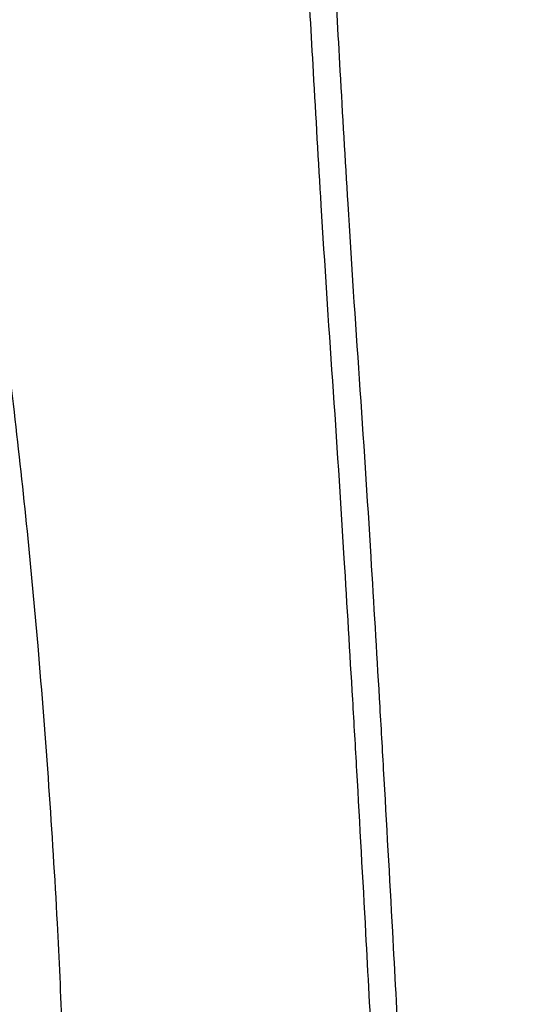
# Model space of a CAD drawing. Extents: x 450316 to 454644, y 428795 to 436505.
# Tile 104 of 256: x 453865 to 453917, y 432063 to 432164. Entities that reach past the tile are written whole.
import ezdxf

# ---------------------------------------------------------------- set-up
doc = ezdxf.new("R2010")
doc.units = 0
doc.header["$LTSCALE"] = 2
doc.header["$MEASUREMENT"] = 0
doc.linetypes.add('AUSGEZOGEN', pattern=[0])
doc.layers.add('FBR', color=8, linetype='CONTINUOUS')
doc.layers.add('WEG', color=8, linetype='AUSGEZOGEN')

msp = doc.modelspace()

# ---------------------------------------------------------------- linework, layer by layer
at = {"layer": 'FBR', "flags": 128}
for points in [[(453291.49, 431192.36, -0.000001), (453311.41, 431210.82, -0.000243)], [(453575.99, 431475.69, -0.000002), (453561.64, 431462.4, -0.000009)], [(453868.96, 432060.69, 0.005193), (453868.48, 432071.71, 0.004101), (453867.62, 432085.65, 0.003494), (453866.51, 432099.99, 0.004275), (453865.42, 432111.69, 0.004005), (453864.09, 432123.85, 0.003678), (453862.43, 432137.06, 0.003604), (453860.62, 432149.97, 0.004072), (453858.85, 432161.38, 0.004355), (453856.81, 432173.19, 0.003795), (453854.24, 432186.69, 0.00365), (453851.78, 432198.66, 0.003422), (453848.98, 432211.39, 0.004834), (453845.46, 432226.2, 0.007361), (453842.92, 432235.86, 0.003172), (453842.61, 432236.92, 0.000149), (453836.04, 432259.34, 0.003517), (453833.64, 432267.29, 0.001826), (453828.87, 432282.54), (453827.19, 432287.52)]]:
    msp.add_lwpolyline(points, format="xyb", dxfattribs=at)
at = {"layer": 'WEG'}
for points in [[(453904.17, 432041.51, 0.000124), (453903.32, 432058.24, 0.000694), (453902.65, 432070.84, 0.000528), (453901.73, 432087.41, 0.000736), (453901.31, 432094.67, 0.000371), (453900.45, 432109.06, 0.002138), (453899.27, 432127.22, -0.002166), (453898.1, 432145.1, -0.00108), (453897.31, 432158.67, -0.000638), (453896.04, 432181.62, -0.001253), (453895.3, 432196.2, 0.000807), (453894.15, 432218.88, 0.002226), (453893.9, 432223.42, 0.001165), (453893.35, 432232.07, 0.026825), (453892.23, 432241.42, 0.026275), (453890.08, 432250.78, 0.015714), (453888.23, 432256.6, 0.020492), (453886.45, 432261.03, 0.008988), (453883.57, 432267.13, 0.007283), (453879.79, 432274.51, 0.005651), (453873.44, 432286.16, 0.015435)], [(453901.44, 432041.37, 0.000124), (453900.59, 432058.09, 0.000694), (453899.92, 432070.69, 0.000528), (453899, 432087.25, 0.000736), (453898.58, 432094.51, 0.000371), (453897.72, 432108.89, 0.002138), (453896.54, 432127.03, -0.002166), (453895.37, 432144.94, -0.00108), (453894.58, 432158.51, -0.000638), (453893.31, 432181.48, -0.001253), (453892.56, 432196.07, 0.000807), (453891.42, 432218.73, 0.002226), (453891.17, 432223.26, 0.001165), (453890.62, 432231.89, 0.026825), (453889.53, 432240.95, 0.026275), (453887.45, 432250.03, 0.015714), (453885.65, 432255.68, 0.020492), (453883.95, 432259.9, 0.008988), (453881.11, 432265.92, 0.007283), (453877.37, 432273.23, 0.005651), (453871.05, 432284.83, 0.015435)], [(453903.83, 431994.83, -0.000016), (453902.82, 432014.54, -0.000054)], [(453905.94, 432007.16, -0.000006), (453905.55, 432014.68, -0.000054)]]:
    msp.add_lwpolyline(points, format="xyb", dxfattribs=at)

doc.saveas('drawing.dxf')
